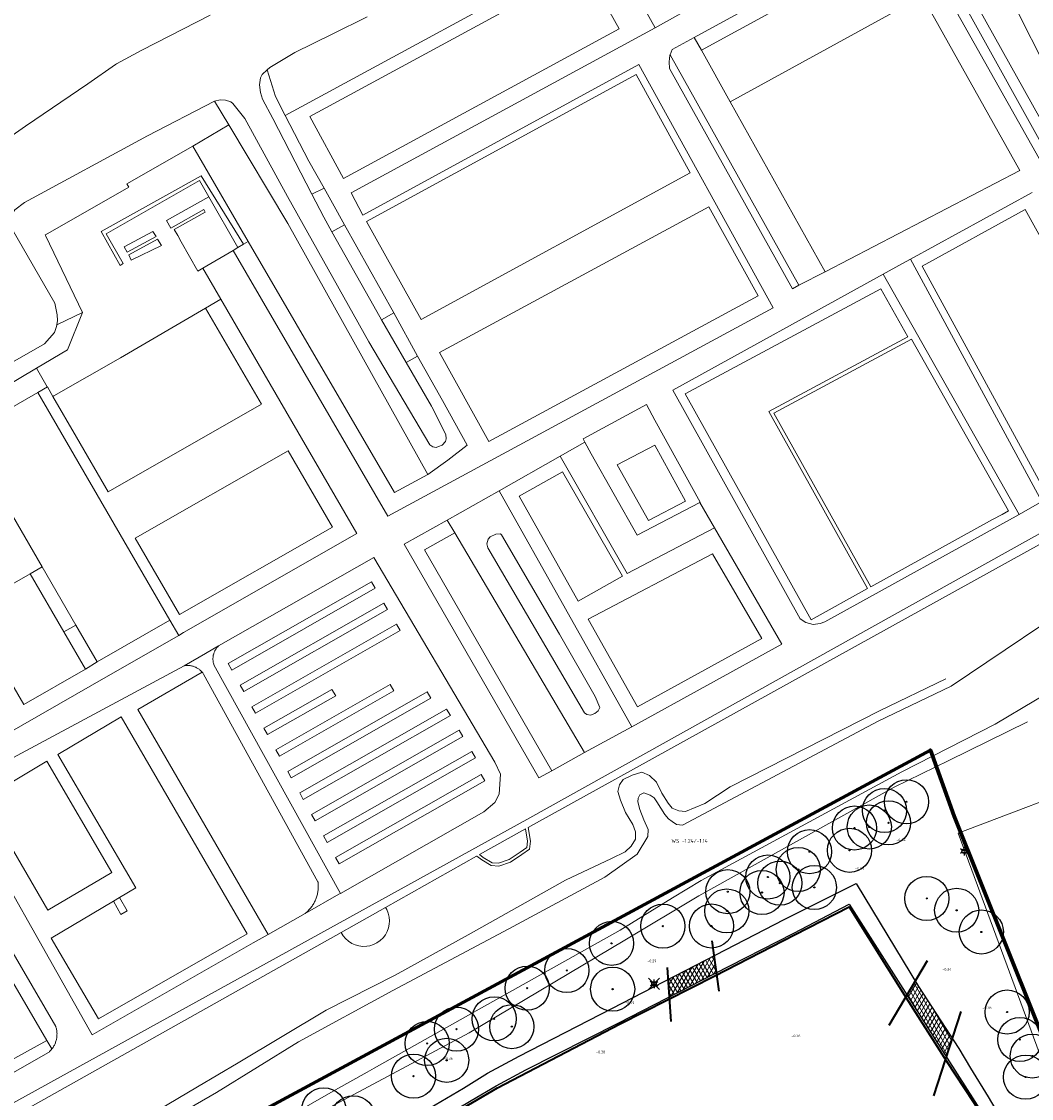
# Model space of a CAD drawing. Header units: metres. Extents: x 108651 to 109770, y 520801 to 521818.
# Tile 52 of 66: x 109207 to 109345, y 521329 to 521475. Entities that reach past the tile are written whole.
import ezdxf
from ezdxf.enums import TextEntityAlignment as Align

# ---------------------------------------------------------------- set-up
doc = ezdxf.new("R2010")
doc.units = ezdxf.units.M
for name, color, linetype, lineweight in [('B-WE-GR-BEPLANTING_CULTUUR_BOSPLANTSOEN-GV', 253, 'Continuous', 18), ('B-WE-GR-BEPLANTING_CULTUUR_HEESTERS-GV', 253, 'Continuous', 18), ('B-WE-GR-BEPLANTING_CULTUUR_VASTE PLANTENVAK-GV', 253, 'Continuous', 18), ('B-WE-GR-BOOM-S', 253, 'Continuous', 25), ('B-WE-GR-BOS_LOOF-GV', 253, 'Continuous', 13), ('B-WE-GR-GRAS-GV', 253, 'Continuous', 13), ('B-WE-GR-GROENVOORZIENING-GV', 253, 'Continuous', 18), ('B-WE-GW-WATERGANG_GREPPEL_INSTEEK-G', 253, 'Continuous', 18), ('B-WE-IE-TERREINAFSCHEIDING_KUNSTMATIG_HEKWERK-G', 253, 'IE-TERREINAFSCHEIDING_KUNSTMATIG-SO', 18), ('B-WE-OG-TERREIN_CULTUURSCHEIDING-GV', 253, 'Continuous', 18), ('B-WE-OG-WATER_SLOOT-GV', 253, 'Continuous', 18), ('B-WE-OV-LICHTMAST-S-200', 253, 'Continuous', 25), ('B-WE-RI-HWA-T25', 253, 'Continuous', 25), ('B-WE-VH-VERHARDING_HALFVERHARDING_GRIND-GV', 253, 'Continuous', 18), ('N-WE-KG-WERKGRENS_FASE 3A-G', 10, 'XX-WERKGRENS_CIRCEL', 70), ('V-WE-IE-TERREINAFSCHEIDING_KUNSTMATIG_HEKWERK_RASTER-G', 30, 'V-IE-TERREINAFSCHEIDING_KUNSTMATIG-SO', 35), ('V-WE-OV-LICHTMAST-S-200', 190, 'Continuous', 25), ('V-WE-VH-KANTVERHARDING-G', 4, 'Continuous', 25), ('V-WE-VH-VERHARDING_ASFALT-A-200', 212, 'Continuous', 18), ('X-XX-AL-T18', 253, 'Continuous', 18)]:
    doc.layers.add(name, color=color, linetype=linetype, lineweight=lineweight)
doc.layers.add('V-WE-OG-HULPLIJN-G', color=50, linetype='Continuous', lineweight=35, plot=False)
doc.styles.add('NLCS-ISO', font='NLCS-ISO.ttf')
doc.styles.add('NLCS-ISO-M200-T18', font='NLCS-ISO.ttf', dxfattribs={"height": 0.36})
doc.styles.add('NLCS-ISO-M200-T25', font='NLCS-ISO.ttf', dxfattribs={"height": 0.5})
doc.linetypes.add('IE-TERREINAFSCHEIDING_KUNSTMATIG-SO', pattern='A,4,[82,NLCS.SHX,S=0.75,R=90,X=0,Y=0],4,-2', length=10)
doc.linetypes.add('V-IE-TERREINAFSCHEIDING_KUNSTMATIG-SO', pattern='A,2,[24,NLCS.SHX,S=0.6,R=0,X=-1,Y=0],2,[82,NLCS.SHX,S=0.75,R=90,X=0,Y=0],2,[24,NLCS.SHX,S=0.6,R=0,X=1,Y=0],2,-2', length=10)
doc.linetypes.add('XX-WERKGRENS_CIRCEL', pattern='A,10,-2.5,[69,NLCS.SHX,S=1,R=0,X=0,Y=0],-2.5', length=15)
pattern_1 = [(60, (0, 0), (-0.4330127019, 0.25), []), (120, (0, 0), (-0.4330127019, -0.25), [])]

# ---------------------------------------------------------------- blocks, each defined once
blk = doc.blocks.new('V-SOV-LICHTMAST-SO')
for p, q in [((3.83, -3.83), (-3.83, 3.83)), ((-3.83, -3.83), (3.83, 3.83)), ((-1.3, 0.75), (-2.6, 1.5)), ((0, 1.5), (0, 3)), ((1.3, 0.75), (2.6, 1.5)), ((-1.3, -0.75), (-2.6, -1.5)), ((0, -1.5), (0, -3)), ((1.3, -0.75), (2.6, -1.5))]:
    blk.add_line(p, q)
at = {"flags": 128}
for points in [[(-1.38, 0.59), (1.38, 0.59)], [(-1.38, -0.59), (1.38, -0.59)]]:
    blk.add_lwpolyline(points, dxfattribs=at)
blk.add_circle((0, 0), 1.5)
at = {"style": 'NLCS-ISO'}
blk.add_attdef('TYPE', text='', height=1.8, dxfattribs=at).set_placement((0, 3), align=Align.BOTTOM_CENTER)
blk = doc.blocks.new('B-SOV-LICHTMAST-SO')
for p, q in [((-1.3, 0.75), (-2.6, 1.5)), ((0, 1.5), (0, 3)), ((1.3, 0.75), (2.6, 1.5)), ((-1.3, -0.75), (-2.6, -1.5)), ((0, -1.5), (0, -3)), ((1.3, -0.75), (2.6, -1.5))]:
    blk.add_line(p, q)
at = {"flags": 128}
for points in [[(-1.38, 0.59), (1.38, 0.59)], [(-1.38, -0.59), (1.38, -0.59)]]:
    blk.add_lwpolyline(points, dxfattribs=at)
blk.add_circle((0, 0), 1.5)
at = {"style": 'NLCS-ISO'}
blk.add_attdef('TYPE', text='', height=1.8, dxfattribs=at).set_placement((0, 3), align=Align.BOTTOM_CENTER)
blk = doc.blocks.new('B-SGR-BOOM_1E GROOTTE')
h = blk.add_hatch(color=0)
edge = h.paths.add_edge_path()
edge.add_arc((0, 0), 0.15, 0, 360)
at = {"color": 0}
for radius in [6, 0.15]:
    blk.add_circle((0, 0), radius, dxfattribs=at)

msp = doc.modelspace()

# ---------------------------------------------------------------- hatches: boundary and pattern name
at = {"layer": 'V-WE-VH-VERHARDING_ASFALT-A-200'}
h = msp.add_hatch(dxfattribs=at)
h.set_pattern_fill('AVH-ASFALT-SO', color=256, scale=0.5, pattern_type=2)
h.set_pattern_definition(pattern_1)
h.paths.add_polyline_path([(109301.43, 521345.54), (109301.77, 521345.72), (109301.46, 521347.99), (109300.37, 521347.42), (109295.19, 521344.77), (109295.36, 521342.41)])
h = msp.add_hatch(dxfattribs=at)
h.set_pattern_fill('AVH-ASFALT-SO', color=256, scale=0.5, pattern_type=2)
h.set_pattern_definition(pattern_1)
h.paths.add_polyline_path([(109329.25, 521343.79), (109328.8, 521344.53), (109327.66, 521342.62), (109327.72, 521342.53), (109333.03, 521334.22), (109333.85, 521336.72)])

# ---------------------------------------------------------------- linework, layer by layer
at = {"layer": 'B-WE-GR-BEPLANTING_CULTUUR_BOSPLANTSOEN-GV', "flags": 128}
for points in [[(109369.95, 521418.59), (109321.72, 521505.04), (109320.52, 521504.34), (109344.53, 521461.06), (109368.55, 521417.78)], [(109290.33, 521487.94), (109286.82, 521486.03), (109293.4, 521474.24), (109296.91, 521476.15)], [(109295.46, 521470.55), (109312.96, 521439.2), (109316.52, 521441.04), (109303.6, 521464.17), (109299.7, 521471.16), (109298.73, 521472.91), (109295.74, 521471.27)], [(109230.52, 521458.1), (109235.42, 521461.03), (109233.5, 521464.23), (109233.48, 521464.23), (109224.38, 521459.53), (109207.65, 521450.48), (109206.34, 521449.46), (109205.87, 521448.79), (109205.65, 521448.37), (109205.61, 521447.83), (109205.95, 521446.82), (109211.77, 521436.75), (109212.07, 521435.16), (109212.14, 521434.41), (109212.04, 521433.81), (109215.55, 521435.5), (109210.49, 521445.99), (109210.46, 521446.06), (109210.49, 521446.08), (109221.81, 521452.55), (109221.56, 521452.98)], [(109230.52, 521458.1), (109238.07, 521445.15), (109257.97, 521411.03), (109262.5, 521413.48), (109243.45, 521447.59), (109235.42, 521461.03)], [(109314.65, 521393.7), (109322.3, 521397.93), (109308.87, 521422.01), (109327.79, 521432.18), (109324.1, 521438.71), (109297.51, 521424.42)], [(109259.56, 521428.7), (109261.11, 521429.57), (109257.85, 521435.43), (109256.2, 521434.51)], [(109215.96, 521386.98), (109217.51, 521387.99), (109214.62, 521392.97), (109213.01, 521392.04)], [(109231.82, 521386.56), (109223.07, 521381.47), (109240.79, 521350.9), (109245.81, 521353.76), (109245.92, 521353.84), (109246.02, 521353.93), (109246.12, 521354.02), (109246.22, 521354.12), (109246.32, 521354.22), (109246.41, 521354.32), (109246.5, 521354.42), (109246.59, 521354.53), (109246.67, 521354.64), (109246.75, 521354.75), (109246.82, 521354.86), (109246.9, 521354.97), (109246.97, 521355.09), (109247.03, 521355.21), (109247.1, 521355.33), (109247.16, 521355.46), (109247.21, 521355.58), (109247.26, 521355.71), (109247.31, 521355.83), (109247.36, 521355.96), (109247.4, 521356.09), (109247.43, 521356.22), (109247.47, 521356.36), (109247.5, 521356.49), (109247.52, 521356.63), (109247.54, 521356.76), (109247.56, 521356.9), (109247.57, 521357.03), (109247.58, 521357.17), (109247.59, 521357.3), (109247.59, 521357.44), (109247.59, 521357.58), (109247.58, 521357.72), (109247.57, 521357.85), (109247.56, 521357.99), (109247.55, 521358.03), (109232, 521386.31), (109232, 521386.31), (109231.94, 521386.4), (109231.88, 521386.48)]]:
    msp.add_lwpolyline(points, close=True, dxfattribs=at)
for points in [[(109321.72, 521505.04), (109369.95, 521418.59), (109374.78, 521421.39), (109373.17, 521424.25), (109363.22, 521441.4), (109354.16, 521456.84), (109346.58, 521468.75), (109342.57, 521476.69)], [(109254.26, 521475.7), (109249.5, 521473.36), (109244.42, 521470.86), (109240.99, 521468.81), (109240.64, 521468.49), (109241.76, 521464.9), (109243.11, 521462.29), (109285.94, 521485.55)]]:
    msp.add_lwpolyline(points, dxfattribs=at)
at = {"layer": 'B-WE-GR-BEPLANTING_CULTUUR_HEESTERS-GV', "flags": 128}
msp.add_lwpolyline([(109279.35, 521373.16), (109283.82, 521375.62), (109266.16, 521405.54), (109262.04, 521403.21)], close=True, dxfattribs=at)
at = {"layer": 'B-WE-GR-BEPLANTING_CULTUUR_VASTE PLANTENVAK-GV', "flags": 128}
for points in [[(109271.24, 521360.65), (109272.1, 521360.58), (109273.57, 521361.08), (109275.06, 521362.09), (109275.94, 521362.73), (109276.05, 521363.57), (109275.76, 521365.25), (109269.54, 521361.76), (109270.04, 521361.37)], [(109256.76, 521354.58), (109252.46, 521352.16), (109250.7, 521351.17), (109250.97, 521350.72), (109251.31, 521350.32), (109251.7, 521349.97), (109252.15, 521349.68), (109252.63, 521349.47), (109253.13, 521349.33), (109253.66, 521349.26), (109254.18, 521349.28), (109254.61, 521349.35), (109255.11, 521349.51), (109255.58, 521349.75), (109256.01, 521350.05), (109256.4, 521350.42), (109256.72, 521350.83), (109256.97, 521351.3), (109257.15, 521351.79), (109257.26, 521352.31), (109257.28, 521352.74), (109257.24, 521353.26), (109257.12, 521353.78), (109256.93, 521354.27)]]:
    msp.add_lwpolyline(points, close=True, dxfattribs=at)
at = {"layer": 'B-WE-GR-BOS_LOOF-GV', "flags": 128}
msp.add_lwpolyline([(109209.45, 521424.63), (109199.56, 521418.96), (109210.04, 521400.89), (109214.62, 521392.97), (109217.51, 521387.99), (109227.4, 521393.66)], close=True, dxfattribs=at)
at = {"layer": 'B-WE-GR-GRAS-GV', "flags": 128}
msp.add_lwpolyline([(109174.7, 521500), (109198.82, 521456.1), (109199.34, 521455.81), (109199.84, 521455.75), (109200.76, 521455.94), (109207.79, 521460.83), (109216.24, 521466.62), (109220.04, 521469.23), (109220.17, 521469.3), (109223.61, 521471.17), (109232.88, 521475.94)], dxfattribs=at)
at = {"layer": 'B-WE-GR-GROENVOORZIENING-GV', "flags": 128}
for points in [[(109237.43, 521444.77), (109231.65, 521454.07), (109218.07, 521446.53), (109220.64, 521441.9), (109221.07, 521442.17), (109218.77, 521446.19), (109231.46, 521453.44), (109232.71, 521451.25), (109236.66, 521444.32)], [(109213.01, 521392.04), (109214.62, 521392.97), (109210.04, 521400.89), (109208.41, 521399.94)], [(109231.82, 521386.56), (109231.76, 521386.62), (109231.69, 521386.7), (109231.62, 521386.77), (109231.54, 521386.84), (109231.46, 521386.9), (109231.38, 521386.97), (109231.3, 521387.02), (109231.22, 521387.08), (109231.13, 521387.13), (109231.04, 521387.18), (109230.95, 521387.23), (109230.85, 521387.27), (109230.76, 521387.31), (109230.66, 521387.34), (109230.57, 521387.38), (109230.47, 521387.4), (109230.37, 521387.43), (109230.27, 521387.45), (109230.17, 521387.46), (109230.07, 521387.47), (109229.97, 521387.48), (109229.86, 521387.48), (109229.76, 521387.48), (109229.66, 521387.48), (109229.56, 521387.47), (109229.46, 521387.46), (109229.36, 521387.44), (109197.99, 521370.62), (109216.84, 521337.25), (109238.76, 521349.74), (109240.79, 521350.9), (109223.07, 521381.47)], [(109220.58, 521355.91), (109222.77, 521357.22), (109212.18, 521375.35), (109220.81, 521380.48), (109237.92, 521350.97), (109217.71, 521339.4), (109211.29, 521350.39), (109219.73, 521355.41)], [(109210.82, 521354.18), (109202, 521369.29), (109210.68, 521374.46), (109219.5, 521359.34)]]:
    msp.add_lwpolyline(points, close=True, dxfattribs=at)
at = {"layer": 'B-WE-GW-WATERGANG_GREPPEL_INSTEEK-G'}
for points in [[(109290.72, 521363.85), (109290.72, 521364.84), (109290.4, 521365.84), (109289.4, 521367.48), (109288.68, 521369.18), (109288.36, 521370.36), (109288.58, 521371.23), (109289.06, 521371.97), (109290.27, 521372.54), (109291.59, 521372.97), (109292.66, 521372.53), (109293.58, 521371.62), (109294.31, 521370.09), (109295.17, 521368.73), (109295.72, 521368.05), (109296.62, 521367.69), (109297.55, 521367.6), (109300.15, 521368.7), (109303.63, 521370.95), (109323.94, 521381.31), (109332.96, 521385.67)], [(109216.14, 521309.19), (109230.9, 521317.39), (109243.97, 521324.59), (109268.13, 521337.49), (109289.28, 521350.12), (109299.34, 521356.16), (109325.94, 521370.92), (109333.35, 521374.57), (109344.04, 521379.83)], [(109210.79, 521297.42), (109209.3, 521299.98), (109208.23, 521302.02), (109206.5, 521304.81), (109204.86, 521306.69), (109203.58, 521308.99), (109203.12, 521311.63), (109204.7, 521314.26), (109208.7, 521316.88), (109216.06, 521321.14), (109223.16, 521325.42), (109231.15, 521330.17), (109236.7, 521333.44), (109248.67, 521340.57), (109258.07, 521345.36), (109268.37, 521351.06), (109281.23, 521358.27), (109287.49, 521361.21), (109289.35, 521362.12), (109290.16, 521362.9), (109290.72, 521363.85)]]:
    msp.add_lwpolyline(points, dxfattribs=at)
at = {"layer": 'B-WE-IE-TERREINAFSCHEIDING_KUNSTMATIG_HEKWERK-G', "flags": 128}
msp.add_lwpolyline([(109357.9, 521304.01), (109358.94, 521302.76), (109361.85, 521303.18), (109383.86, 521311.33), (109388.79, 521313.15), (109389.56, 521315.03), (109390.17, 521316.54), (109386.7, 521335.96), (109380.98, 521363.24), (109376.03, 521372.76), (109377.74, 521373.76), (109374.81, 521379.92), (109334.63, 521364.66), (109356.35, 521305.87)], close=True, dxfattribs=at)
at = {"layer": 'B-WE-OG-TERREIN_CULTUURSCHEIDING-GV', "flags": 128}
for points in [[(109368.55, 521417.78), (109344.53, 521461.06), (109320.52, 521504.34)], [(109325.75, 521491.82), (109366.34, 521419.68)], [(109344.67, 521451.84), (109328.12, 521442.76), (109346.01, 521409.77)], [(109346.91, 521410.27), (109329.75, 521441.81), (109343.75, 521449.5), (109360.97, 521418.4)], [(109364.68, 521416.01), (109276.38, 521366.75), (109188.92, 521318.5), (109190.99, 521314.73), (109192.05, 521315.32), (109191.84, 521315.66), (109190.97, 521317.16), (109205.09, 521325.55), (109250.7, 521351.17), (109252.46, 521352.16), (109256.76, 521354.58), (109269.13, 521361.53), (109269.16, 521361.54), (109269.82, 521361.04), (109271.11, 521360.26), (109272.15, 521360.17), (109273.75, 521360.72), (109275.29, 521361.76), (109276.31, 521362.5), (109276.46, 521363.58), (109276.13, 521365.46), (109276.86, 521365.87), (109369.05, 521416.88)], [(109204.79, 521346.59), (109210.7, 521336.45), (109211.37, 521335.31), (109211.4, 521335.34), (109211.46, 521335.43), (109211.53, 521335.53), (109211.59, 521335.63), (109211.65, 521335.73), (109211.7, 521335.83), (109211.75, 521335.93), (109211.8, 521336.03), (109211.84, 521336.14), (109211.88, 521336.25), (109211.92, 521336.36), (109211.95, 521336.47), (109211.98, 521336.58), (109212, 521336.69), (109212.02, 521336.8), (109212.04, 521336.92), (109212.05, 521337.03), (109212.06, 521337.15), (109212.06, 521337.26), (109212.07, 521337.38), (109212.06, 521337.49), (109212.05, 521337.6), (109212.04, 521337.72), (109212.03, 521337.83), (109212.01, 521337.94), (109211.98, 521338.06), (109211.96, 521338.17), (109211.92, 521338.28), (109211.89, 521338.39), (109194.32, 521368.51)]]:
    msp.add_lwpolyline(points, dxfattribs=at)
for points in [[(109298.73, 521472.91), (109299.7, 521471.16), (109324.1, 521484.52), (109328.01, 521477.53), (109303.6, 521464.17), (109316.52, 521441.04), (109342.99, 521454.8), (109324.88, 521487.22)], [(109236, 521443.93), (109257.07, 521407.81), (109309.46, 521436.14), (109291.2, 521469.21), (109253.65, 521448.74), (109252.08, 521451.79), (109293.4, 521474.24), (109286.82, 521486.03), (109285.94, 521485.55), (109243.11, 521462.29), (109246.33, 521456.09), (109248.38, 521452.41), (109249.52, 521450.37), (109251.17, 521447.41), (109257.85, 521435.43), (109261.11, 521429.57), (109264.49, 521423.52), (109267.86, 521417.47), (109265.21, 521415.43), (109262.5, 521413.48), (109257.97, 521411.03), (109238.07, 521445.15), (109237.43, 521444.77), (109236.66, 521444.32)], [(109299.7, 521471.16), (109303.6, 521464.17), (109328.01, 521477.53), (109324.1, 521484.52)], [(109251.03, 521453.73), (109288.51, 521474.09), (109283.86, 521482.49), (109246.44, 521462.16)], [(109251.03, 521453.73), (109246.44, 521462.16), (109283.86, 521482.49), (109288.51, 521474.09)], [(109295.46, 521470.55), (109295.43, 521470.49), (109295.3, 521469.61), (109295.36, 521468.68), (109312.08, 521438.73), (109312.96, 521439.2)], [(109248.38, 521452.41), (109246.33, 521456.09), (109243.11, 521462.29), (109241.76, 521464.9), (109240.64, 521468.49), (109239.96, 521467.86), (109239.74, 521467.4), (109239.59, 521466.45), (109239.73, 521465.4), (109239.99, 521464.53), (109241.4, 521461.88), (109246.74, 521451.59)], [(109261.57, 521434.55), (109254.14, 521447.87), (109290.81, 521467.85), (109298.18, 521454.5)], [(109261.57, 521434.55), (109298.18, 521454.5), (109290.81, 521467.85), (109254.14, 521447.87)], [(109230.52, 521458.1), (109221.56, 521452.98), (109221.81, 521452.55), (109210.49, 521446.08), (109210.46, 521446.06), (109210.49, 521445.99), (109215.55, 521435.5), (109213.5, 521430.41), (109209.28, 521427.91), (109210.74, 521425.38), (109210.75, 521425.37), (109211.5, 521424.08), (109211.64, 521424.15), (109220.7, 521429.34), (109220.71, 521429.34), (109232.28, 521436.08), (109234.36, 521437.29), (109231.9, 521441.52), (109231.21, 521441.11), (109228.94, 521445.13), (109228.48, 521445.96), (109228.01, 521446.78), (109232.2, 521449.16), (109232.01, 521449.49), (109227.55, 521446.96), (109226.97, 521448.03), (109232.71, 521451.25), (109231.46, 521453.44), (109218.77, 521446.19), (109221.07, 521442.17), (109220.64, 521441.9), (109218.07, 521446.53), (109231.65, 521454.07), (109237.43, 521444.77), (109238.07, 521445.15)], [(109248.38, 521452.41), (109246.74, 521451.59), (109248.37, 521448.45), (109249.46, 521446.49), (109251.17, 521447.41), (109249.52, 521450.37)], [(109231.9, 521441.52), (109236, 521443.93), (109236.66, 521444.32), (109232.71, 521451.25), (109226.97, 521448.03), (109227.55, 521446.96), (109232.01, 521449.49), (109232.2, 521449.16), (109228.01, 521446.78), (109228.48, 521445.96), (109228.94, 521445.13), (109231.21, 521441.11)], [(109270.81, 521417.97), (109264.07, 521430.07), (109300.73, 521449.89), (109307.43, 521437.76)], [(109270.81, 521417.97), (109307.43, 521437.76), (109300.73, 521449.89), (109264.07, 521430.07)], [(109360.97, 521418.4), (109343.75, 521449.5), (109329.75, 521441.81), (109346.91, 521410.27), (109346.97, 521410.3)], [(109257.85, 521435.43), (109251.17, 521447.41), (109249.46, 521446.49), (109255.14, 521436.35), (109256.2, 521434.51)], [(109221.6, 521443.69), (109225.55, 521445.82), (109225.09, 521446.5), (109221.21, 521444.41)], [(109221.6, 521443.69), (109221.21, 521444.41), (109225.09, 521446.5), (109225.55, 521445.82)], [(109222.15, 521442.6), (109226.27, 521444.6), (109225.75, 521445.45), (109221.82, 521443.33)], [(109222.15, 521442.6), (109221.82, 521443.33), (109225.75, 521445.45), (109226.27, 521444.6)], [(109324.41, 521440.71), (109342.9, 521408.02), (109346.01, 521409.77), (109328.12, 521442.76), (109326.96, 521442.12)], [(109342.9, 521408.02), (109324.41, 521440.71), (109295.8, 521424.92), (109313.14, 521393.84), (109313.89, 521393.34), (109314.89, 521393.04), (109315.85, 521393.17), (109316.51, 521393.43)], [(109314.65, 521393.7), (109297.51, 521424.42), (109324.1, 521438.71), (109327.79, 521432.18), (109308.87, 521422.01), (109322.3, 521397.93)], [(109210.75, 521425.37), (109209.45, 521424.63), (109227.4, 521393.66), (109228.61, 521391.58), (109229.26, 521391.95), (109252.83, 521405.43), (109234.36, 521437.29), (109232.28, 521436.08), (109239.86, 521423.01), (109219.02, 521411.1), (109214.71, 521418.55), (109211.5, 521424.08)], [(109215.55, 521435.5), (109212.04, 521433.81), (109212.01, 521433.59), (109211.73, 521432.79), (109210.38, 521431.25), (109205.38, 521428.37), (109202.15, 521426.55), (109202.42, 521426.08), (109203.36, 521424.4), (109204.77, 521425.23), (109209.28, 521427.91), (109213.5, 521430.41)], [(109211.5, 521424.08), (109214.71, 521418.55), (109219.02, 521411.1), (109239.86, 521423.01), (109232.28, 521436.08), (109220.71, 521429.34), (109220.7, 521429.34), (109211.64, 521424.15)], [(109322.74, 521398.17), (109339.31, 521407.34), (109340.59, 521408.04), (109341.47, 521408.53), (109328.26, 521431.86), (109309.55, 521421.81)], [(109322.74, 521398.17), (109309.55, 521421.81), (109328.26, 521431.86), (109341.47, 521408.53), (109340.59, 521408.04), (109339.31, 521407.34)], [(109215.96, 521386.98), (109207.55, 521382.16), (109199.99, 521395.12), (109208.41, 521399.94), (109210.04, 521400.89), (109199.56, 521418.96), (109209.45, 521424.63), (109210.75, 521425.37), (109210.74, 521425.38), (109209.28, 521427.91), (109204.77, 521425.23), (109203.36, 521424.4), (109175.01, 521407.57), (109177.19, 521403.85), (109195.43, 521372.57), (109219.34, 521386.27), (109228.61, 521391.58), (109227.4, 521393.66), (109217.51, 521387.99)], [(109299.49, 521409.66), (109299.52, 521409.68), (109293.39, 521420.84), (109292.23, 521422.99), (109283.61, 521418.33), (109283.87, 521417.86), (109284.72, 521416.28), (109290.96, 521405.2)], [(109299.49, 521409.66), (109290.96, 521405.2), (109284.72, 521416.28), (109283.87, 521417.86), (109280.49, 521415.95), (109289.61, 521399.98), (109301.49, 521406.2)], [(109228.71, 521394.4), (109249.54, 521406.31), (109243.52, 521416.7), (109222.69, 521404.78)], [(109228.71, 521394.4), (109222.69, 521404.78), (109243.52, 521416.7), (109249.54, 521406.31)], [(109288.24, 521414.77), (109293.35, 521417.46), (109297.55, 521409.81), (109292.51, 521407.18)], [(109288.24, 521414.77), (109292.51, 521407.18), (109297.55, 521409.81), (109293.35, 521417.46)], [(109301.49, 521406.2), (109289.61, 521399.98), (109280.49, 521415.95), (109272.18, 521411.25), (109281.21, 521395.2), (109290.24, 521379.15), (109310.66, 521390.38)], [(109282.93, 521396.22), (109274.9, 521410.49), (109280.82, 521413.84), (109288.96, 521399.61)], [(109282.93, 521396.22), (109288.96, 521399.61), (109280.82, 521413.84), (109274.9, 521410.49)], [(109266.16, 521405.54), (109283.82, 521375.62), (109290.24, 521379.15), (109281.21, 521395.2), (109272.18, 521411.25), (109265.14, 521407.26)], [(109279.35, 521373.16), (109262.04, 521403.21), (109266.16, 521405.54), (109265.14, 521407.26), (109259.3, 521403.96), (109277.6, 521372.2)], [(109285.24, 521383.24), (109285.91, 521381.76), (109285.65, 521381.32), (109285.23, 521380.93), (109284.64, 521380.74), (109284.1, 521380.82), (109283.8, 521381.03), (109270.67, 521403.5), (109270.54, 521404.01), (109270.72, 521404.68), (109270.99, 521404.98), (109271.73, 521405.36), (109272.36, 521405.37), (109272.5, 521405.27), (109280.39, 521391.75)], [(109234.03, 521390.14), (109233.96, 521390.07), (109233.89, 521389.99), (109233.82, 521389.92), (109233.76, 521389.84), (109233.71, 521389.76), (109233.65, 521389.68), (109233.6, 521389.59), (109233.55, 521389.51), (109233.51, 521389.42), (109233.47, 521389.33), (109233.43, 521389.24), (109233.4, 521389.14), (109233.37, 521389.05), (109233.34, 521388.95), (109233.32, 521388.86), (109233.3, 521388.76), (109233.29, 521388.66), (109233.28, 521388.56), (109233.27, 521388.46), (109233.27, 521388.36), (109233.27, 521388.27), (109233.28, 521388.17), (109233.29, 521388.07), (109233.3, 521387.97), (109233.32, 521387.87), (109233.34, 521387.78), (109233.37, 521387.68), (109233.4, 521387.59), (109233.4, 521387.57), (109250.61, 521356.48), (109270.1, 521367.58), (109271.61, 521368.84), (109272.18, 521369.96), (109272.36, 521372.69), (109271.62, 521374.31), (109255.13, 521402.18)], [(109291.01, 521381.86), (109284.29, 521393.8), (109301.22, 521402.68), (109307.91, 521391.15)], [(109291.01, 521381.86), (109307.91, 521391.15), (109301.22, 521402.68), (109284.29, 521393.8)], [(109215.96, 521386.98), (109213.01, 521392.04), (109208.41, 521399.94), (109199.99, 521395.12), (109207.55, 521382.16)], [(109235.82, 521386.86), (109235.34, 521387.74), (109254.82, 521398.85), (109255.33, 521397.99)], [(109235.82, 521386.86), (109255.33, 521397.99), (109254.82, 521398.85), (109235.34, 521387.74)], [(109237.45, 521383.93), (109257.03, 521395.1), (109256.52, 521395.97), (109236.96, 521384.81)], [(109237.45, 521383.93), (109236.96, 521384.81), (109256.52, 521395.97), (109257.03, 521395.1)], [(109239.07, 521381), (109238.58, 521381.87), (109258.23, 521393.08), (109258.74, 521392.22)], [(109239.07, 521381), (109258.74, 521392.22), (109258.23, 521393.08), (109238.58, 521381.87)], [(109240.69, 521378.07), (109249.97, 521383.36), (109249.46, 521384.22), (109240.21, 521378.94)], [(109240.69, 521378.07), (109240.21, 521378.94), (109249.46, 521384.22), (109249.97, 521383.36)], [(109242.31, 521375.14), (109241.83, 521376.01), (109257.37, 521384.88), (109257.88, 521384.02)], [(109242.31, 521375.14), (109257.88, 521384.02), (109257.37, 521384.88), (109241.83, 521376.01)], [(109243.93, 521372.21), (109243.45, 521373.08), (109262.39, 521383.89), (109262.9, 521383.03)], [(109243.93, 521372.21), (109262.9, 521383.03), (109262.39, 521383.89), (109243.45, 521373.08)], [(109245.56, 521369.27), (109245.07, 521370.15), (109265.05, 521381.55), (109265.56, 521380.68)], [(109245.56, 521369.27), (109265.56, 521380.68), (109265.05, 521381.55), (109245.07, 521370.15)], [(109220.58, 521355.91), (109221.62, 521354.12), (109220.74, 521353.62), (109219.73, 521355.41), (109211.29, 521350.39), (109217.71, 521339.4), (109237.92, 521350.97), (109220.81, 521380.48), (109212.18, 521375.35), (109222.77, 521357.22)], [(109247.18, 521366.34), (109246.69, 521367.22), (109266.76, 521378.66), (109267.26, 521377.8)], [(109247.18, 521366.34), (109267.26, 521377.8), (109266.76, 521378.66), (109246.69, 521367.22)], [(109248.8, 521363.41), (109248.32, 521364.29), (109268.46, 521375.78), (109268.97, 521374.92)], [(109248.8, 521363.41), (109268.97, 521374.92), (109268.46, 521375.78), (109248.32, 521364.29)], [(109210.82, 521354.18), (109219.5, 521359.34), (109210.68, 521374.46), (109202, 521369.29)], [(109250.42, 521360.48), (109249.94, 521361.35), (109269.74, 521372.65), (109270.23, 521371.78)], [(109250.42, 521360.48), (109270.23, 521371.78), (109269.74, 521372.65), (109249.94, 521361.35)], [(109273.57, 521361.08), (109272.1, 521360.58), (109271.24, 521360.65), (109270.04, 521361.37), (109269.54, 521361.76), (109275.76, 521365.25), (109276.05, 521363.57), (109275.94, 521362.73), (109275.06, 521362.09)], [(109190.28, 521325.23), (109210.7, 521336.45), (109204.79, 521346.59), (109193.21, 521339.96), (109182.63, 521358.1), (109173.91, 521353.11)], [(109220.58, 521355.91), (109219.73, 521355.41), (109220.74, 521353.62), (109221.62, 521354.12)], [(109191.23, 521323.62), (109210.92, 521334.84), (109210.98, 521334.89), (109211.06, 521334.97), (109211.15, 521335.05), (109211.22, 521335.13), (109211.3, 521335.22), (109211.37, 521335.31), (109210.7, 521336.45), (109190.28, 521325.23)]]:
    msp.add_lwpolyline(points, close=True, dxfattribs=at)
at = {"layer": 'B-WE-OG-WATER_SLOOT-GV', "flags": 128}
for points in [[(109232.88, 521475.94), (109223.61, 521471.17), (109220.17, 521469.3), (109220.04, 521469.23), (109216.24, 521466.62), (109207.79, 521460.83), (109200.76, 521455.94), (109199.84, 521455.75), (109199.34, 521455.81), (109198.82, 521456.1), (109174.7, 521500)], [(109342.57, 521476.69), (109346.58, 521468.75)], [(109206.34, 521449.46), (109207.65, 521450.48), (109224.38, 521459.53), (109233.48, 521464.23), (109233.5, 521464.23), (109234.25, 521464.42), (109234.96, 521464.4), (109235.69, 521464.16), (109235.99, 521463.94), (109237.6, 521461.88), (109243.42, 521451.26), (109254.47, 521431.51), (109262.77, 521417.48), (109263.19, 521417.22), (109263.64, 521417.15), (109263.96, 521417.25), (109264.46, 521417.47), (109264.89, 521417.95), (109264.99, 521418.33), (109264.94, 521418.88), (109263.05, 521422.67), (109263.01, 521422.74), (109259.56, 521428.7), (109256.2, 521434.51), (109255.14, 521436.35), (109249.46, 521446.49), (109248.37, 521448.45), (109246.74, 521451.59), (109241.4, 521461.88), (109239.99, 521464.53), (109239.73, 521465.4), (109239.59, 521466.45), (109239.74, 521467.4), (109239.96, 521467.86), (109240.64, 521468.49), (109240.99, 521468.81), (109244.42, 521470.86), (109249.5, 521473.36), (109254.26, 521475.7)], [(109205.38, 521428.37), (109210.38, 521431.25), (109211.73, 521432.79), (109212.01, 521433.59), (109212.04, 521433.81), (109212.14, 521434.41), (109212.07, 521435.16), (109211.77, 521436.75), (109205.95, 521446.82)], [(109339.67, 521379.48), (109345.12, 521382.77), (109346.92, 521383.79), (109348.12, 521384.42), (109349.67, 521385.25), (109351.43, 521386.34), (109353.25, 521387.72), (109364.59, 521394.36), (109379.69, 521402.42), (109381.48, 521403.59), (109382.52, 521403.89), (109378.89, 521412.12), (109368.44, 521406.86), (109353.21, 521397.8), (109333.68, 521384.68)], [(109292.44, 521364.23), (109292.48, 521365.17), (109291.89, 521366.47), (109291.33, 521367.91), (109291.07, 521368.93), (109291.09, 521369.45), (109291.34, 521369.87), (109291.87, 521370.14), (109292.74, 521369.83), (109293.26, 521369.49), (109293.64, 521368.91), (109294.71, 521367.21), (109295.25, 521366.62), (109295.73, 521366.25), (109296.32, 521365.86), (109297.14, 521365.74), (109323.76, 521379.9), (109333.68, 521384.68)], [(109295.79, 521355.88), (109299.69, 521358.25), (109326.96, 521373.02), (109339.67, 521379.48)], [(109292.44, 521364.23), (109290.97, 521361.8), (109286.58, 521358.68), (109273.52, 521351.66), (109257.75, 521343.26), (109244.92, 521336.29), (109233.74, 521329.39), (109220.67, 521321.83), (109206.86, 521314.08), (109205.81, 521313.33), (109205.16, 521312.61), (109204.51, 521311.66), (109204.34, 521310.69)], [(109295.79, 521355.88), (109288.64, 521351.48), (109268.33, 521340.08), (109255.2, 521332.7), (109254.24, 521332.16)], [(109254.24, 521332.16), (109249.94, 521329.74), (109216.03, 521310.3), (109215.47, 521309.96)]]:
    msp.add_lwpolyline(points, dxfattribs=at)
for points in [[(109259.56, 521428.7), (109263.01, 521422.74), (109263.05, 521422.67), (109264.94, 521418.88), (109264.99, 521418.33), (109264.89, 521417.95), (109264.46, 521417.47), (109263.96, 521417.25), (109263.64, 521417.15), (109263.19, 521417.22), (109262.77, 521417.48), (109254.47, 521431.51), (109243.42, 521451.26), (109237.6, 521461.88), (109235.99, 521463.94), (109235.69, 521464.16), (109234.96, 521464.4), (109234.25, 521464.42), (109233.5, 521464.23), (109235.42, 521461.03), (109243.45, 521447.59), (109262.5, 521413.48), (109265.21, 521415.43), (109267.86, 521417.47), (109264.49, 521423.52), (109261.11, 521429.57)], [(109285.24, 521383.24), (109280.39, 521391.75), (109272.5, 521405.27), (109272.36, 521405.37), (109271.73, 521405.36), (109270.99, 521404.98), (109270.72, 521404.68), (109270.54, 521404.01), (109270.67, 521403.5), (109283.8, 521381.03), (109284.1, 521380.82), (109284.64, 521380.74), (109285.23, 521380.93), (109285.65, 521381.32), (109285.91, 521381.76)]]:
    msp.add_lwpolyline(points, close=True, dxfattribs=at)
at = {"layer": 'B-WE-VH-VERHARDING_HALFVERHARDING_GRIND-GV', "flags": 128}
for points in [[(109366.34, 521419.68), (109325.75, 521491.82)], [(109296.91, 521476.15), (109293.4, 521474.24), (109252.08, 521451.79), (109253.65, 521448.74), (109291.2, 521469.21), (109309.46, 521436.14), (109257.07, 521407.81), (109236, 521443.93), (109231.9, 521441.52), (109234.36, 521437.29), (109252.83, 521405.43), (109229.26, 521391.95), (109228.61, 521391.58), (109219.34, 521386.27), (109195.43, 521372.57)], [(109346.01, 521409.77), (109342.9, 521408.02), (109316.51, 521393.43), (109315.85, 521393.17), (109314.89, 521393.04), (109313.89, 521393.34), (109313.14, 521393.84), (109295.8, 521424.92), (109324.41, 521440.71), (109326.96, 521442.12), (109328.12, 521442.76), (109344.67, 521451.84)], [(109188.92, 521318.5), (109276.38, 521366.75), (109364.68, 521416.01)], [(109194.32, 521368.51), (109211.89, 521338.39), (109211.92, 521338.28), (109211.96, 521338.17), (109211.98, 521338.06), (109212.01, 521337.94), (109212.03, 521337.83), (109212.04, 521337.72), (109212.05, 521337.6), (109212.06, 521337.49), (109212.07, 521337.38), (109212.06, 521337.26), (109212.06, 521337.15), (109212.05, 521337.03), (109212.04, 521336.92), (109212.02, 521336.8), (109212, 521336.69), (109211.98, 521336.58), (109211.95, 521336.47), (109211.92, 521336.36), (109211.88, 521336.25), (109211.84, 521336.14), (109211.8, 521336.03), (109211.75, 521335.93), (109211.7, 521335.83), (109211.65, 521335.73), (109211.59, 521335.63), (109211.53, 521335.53), (109211.46, 521335.43), (109211.4, 521335.34), (109211.37, 521335.31), (109211.3, 521335.22), (109211.22, 521335.13), (109211.15, 521335.05), (109211.06, 521334.97), (109210.98, 521334.89), (109210.92, 521334.84), (109191.23, 521323.62)]]:
    msp.add_lwpolyline(points, dxfattribs=at)
for points in [[(109298.73, 521472.91), (109324.88, 521487.22), (109342.99, 521454.8), (109316.52, 521441.04), (109312.96, 521439.2), (109312.08, 521438.73), (109295.36, 521468.68), (109295.3, 521469.61), (109295.43, 521470.49), (109295.46, 521470.55), (109295.74, 521471.27)], [(109299.49, 521409.66), (109301.49, 521406.2), (109310.66, 521390.38), (109290.24, 521379.15), (109283.82, 521375.62), (109279.35, 521373.16), (109277.6, 521372.2), (109259.3, 521403.96), (109265.14, 521407.26), (109272.18, 521411.25), (109280.49, 521415.95), (109283.87, 521417.86), (109283.61, 521418.33), (109292.23, 521422.99), (109293.39, 521420.84), (109299.52, 521409.68)], [(109229.36, 521387.44), (109232.25, 521389.13), (109234.03, 521390.14), (109255.13, 521402.18), (109271.62, 521374.31), (109272.36, 521372.69), (109272.18, 521369.96), (109271.61, 521368.84), (109270.1, 521367.58), (109250.61, 521356.48), (109250.41, 521356.37), (109245.81, 521353.76), (109240.79, 521350.9), (109238.76, 521349.74), (109216.84, 521337.25), (109197.99, 521370.62)], [(109245.81, 521353.76), (109250.41, 521356.37), (109250.61, 521356.48), (109233.4, 521387.57), (109233.4, 521387.59), (109233.37, 521387.68), (109233.34, 521387.78), (109233.32, 521387.87), (109233.3, 521387.97), (109233.29, 521388.07), (109233.28, 521388.17), (109233.27, 521388.27), (109233.27, 521388.36), (109233.27, 521388.46), (109233.28, 521388.56), (109233.29, 521388.66), (109233.3, 521388.76), (109233.32, 521388.86), (109233.34, 521388.95), (109233.37, 521389.05), (109233.4, 521389.14), (109233.43, 521389.24), (109233.47, 521389.33), (109233.51, 521389.42), (109233.55, 521389.51), (109233.6, 521389.59), (109233.65, 521389.68), (109233.71, 521389.76), (109233.76, 521389.84), (109233.82, 521389.92), (109233.89, 521389.99), (109233.96, 521390.07), (109234.03, 521390.14), (109232.25, 521389.13), (109229.36, 521387.44), (109229.46, 521387.46), (109229.56, 521387.47), (109229.66, 521387.48), (109229.76, 521387.48), (109229.86, 521387.48), (109229.97, 521387.48), (109230.07, 521387.47), (109230.17, 521387.46), (109230.27, 521387.45), (109230.37, 521387.43), (109230.47, 521387.4), (109230.57, 521387.38), (109230.66, 521387.34), (109230.76, 521387.31), (109230.85, 521387.27), (109230.95, 521387.23), (109231.04, 521387.18), (109231.13, 521387.13), (109231.22, 521387.08), (109231.3, 521387.02), (109231.38, 521386.97), (109231.46, 521386.9), (109231.54, 521386.84), (109231.62, 521386.77), (109231.69, 521386.7), (109231.76, 521386.62), (109231.82, 521386.56), (109231.88, 521386.48), (109231.94, 521386.4), (109232, 521386.31), (109232, 521386.31), (109247.55, 521358.03), (109247.56, 521357.99), (109247.57, 521357.85), (109247.58, 521357.72), (109247.59, 521357.58), (109247.59, 521357.44), (109247.59, 521357.3), (109247.58, 521357.17), (109247.57, 521357.03), (109247.56, 521356.9), (109247.54, 521356.76), (109247.52, 521356.63), (109247.5, 521356.49), (109247.47, 521356.36), (109247.43, 521356.22), (109247.4, 521356.09), (109247.36, 521355.96), (109247.31, 521355.83), (109247.26, 521355.71), (109247.21, 521355.58), (109247.16, 521355.46), (109247.1, 521355.33), (109247.03, 521355.21), (109246.97, 521355.09), (109246.9, 521354.97), (109246.82, 521354.86), (109246.75, 521354.75), (109246.67, 521354.64), (109246.59, 521354.53), (109246.5, 521354.42), (109246.41, 521354.32), (109246.32, 521354.22), (109246.22, 521354.12), (109246.12, 521354.02), (109246.02, 521353.93), (109245.92, 521353.84)]]:
    msp.add_lwpolyline(points, close=True, dxfattribs=at)
at = {"layer": 'N-WE-KG-WERKGRENS_FASE 3A-G', "flags": 128}
msp.add_lwpolyline([(109325.99, 521089.89), (109318.98, 521087.1), (109317.76, 521090.31), (109323.36, 521094.59), (109238.45, 521245.38), (109219.99, 521235.57), (109207.97, 521226.88), (109134.35, 521188.29), (109146.68, 521162.04), (109133.2, 521154.37), (109125.14, 521169.62), (109118.97, 521166.63), (109096.88, 521210.77), (109081.12, 521240.82), (109089.41, 521256.9), (109098.84, 521261), (109100.77, 521257.63, 0.463993), (109111.29, 521254.28), (109161.48, 521279.68), (109182.49, 521274.19), (109197.38, 521282.23), (109207.41, 521265.02), (109222.74, 521273.13), (109202.68, 521306.82), (109330.85, 521375.96), (109334.1, 521366.96), (109359.35, 521304.01), (109395.92, 521316.77), (109395.01, 521304.65), (109407.22, 521303.04), (109419.65, 521302.28), (109418.21, 521287.56), (109409.71, 521288.41), (109419.01, 521237.75), (109418.56, 521234.86), (109426.45, 521234.18), (109428.1, 521222.07), (109422.35, 521222.2), (109444.16, 521149.25), (109444.21, 521130.53), (109415.06, 521119), (109417.94, 521109.02), (109389.8, 521098.73), (109393.22, 521089.13), (109386.12, 521086.75), (109367.93, 521091.65), (109364.11, 521102.44)], format="xyb", close=True, dxfattribs=at)
at = {"layer": 'V-WE-IE-TERREINAFSCHEIDING_KUNSTMATIG_HEKWERK_RASTER-G'}
msp.add_lwpolyline([(109236.31, 521280.24), (109231.22, 521291.34), (109225.82, 521302.75), (109236.29, 521308.97), (109248.74, 521316.29), (109261.47, 521323.85), (109268.56, 521328.04), (109271.97, 521330.04), (109276.05, 521332.17), (109288.67, 521338.72), (109301.54, 521345.25), (109312.37, 521350.83), (109319.79, 521354.66), (109327.57, 521342.26), (109333.04, 521333.67), (109336.69, 521328.09), (109338.28, 521325.54), (109339.74, 521322.87), (109341.11, 521320.14), (109342.38, 521317.3), (109343.65, 521314.27), (109349.58, 521301.68), (109354.31, 521291.88)], dxfattribs=at)
at = {"layer": 'V-WE-OG-HULPLIJN-G', "flags": 128}
for points in [[(109302.13, 521343.17), (109301.18, 521350.02)], [(109295.6, 521339.04), (109295.08, 521346.4)], [(109325.24, 521338.55), (109330.47, 521347.33)], [(109331.31, 521328.93), (109335.05, 521340.42)]]:
    msp.add_lwpolyline(points, dxfattribs=at)
at = {"layer": 'V-WE-VH-KANTVERHARDING-G'}
for points in [[(109260.4, 521325.88), (109267.33, 521330), (109270.63, 521332), (109274.91, 521334.35), (109287.5, 521340.82), (109300.37, 521347.42), (109310.96, 521352.91), (109320.77, 521357.84), (109329.25, 521343.79), (109334.73, 521335.36), (109336.32, 521332.71), (109338.72, 521328.79), (109340.91, 521325.05), (109343.15, 521321.39), (109344.9, 521317.41), (109347.4, 521311.95), (109349.72, 521306.46), (109351.44, 521304.14), (109354.85, 521299.24), (109358.49, 521290.64), (109361.21, 521284.9), (109362.84, 521285.45), (109366.26, 521286.64)], [(109240.3, 521271.41), (109240.2, 521271.58), (109238.32, 521275.33), (109236.03, 521280.21), (109230.77, 521291.28), (109225.51, 521302.79), (109236.16, 521309.18), (109248.66, 521316.57), (109268.37, 521328.31), (109271.81, 521330.28), (109275.84, 521332.47), (109288.49, 521338.87), (109301.43, 521345.54), (109312.27, 521351.05), (109319.79, 521355), (109327.72, 521342.53), (109333.12, 521334.08), (109336.9, 521328.19), (109338.46, 521325.67), (109339.93, 521323.01), (109341.25, 521320.23), (109342.56, 521317.4), (109343.91, 521314.43), (109349.79, 521301.79)]]:
    msp.add_lwpolyline(points, dxfattribs=at)

# ---------------------------------------------------------------- block references
at = {"layer": 'B-WE-GR-BOOM-S', "xscale": 0.5, "yscale": 0.5, "zscale": 0.5}
for p in [(109327.6, 521368.94), (109324.61, 521367.75), (109320.52, 521365.37), (109322.54, 521365.51), (109325.14, 521366.08), (109314.41, 521362.15), (109319.86, 521362.34), (109312.88, 521359.73), (109308.75, 521358.7), (109310.38, 521357.87), (109303.29, 521356.71), (109307.94, 521356.6), (109315.07, 521357.29), (109330.35, 521355.79), (109303.15, 521354.09), (109334.42, 521354.18), (109294.47, 521352.02), (109301.07, 521352.04), (109337.78, 521351.23), (109287.49, 521349.68), (109281.4, 521346), (109276, 521343.58), (109287.63, 521343.45), (109341.28, 521340.34), (109271.53, 521339.42), (109266.39, 521338.01), (109273.92, 521338.35), (109262.4, 521336.07), (109343.01, 521336.6), (109344.71, 521334.35), (109265.06, 521333.77), (109260.56, 521331.62), (109343.79, 521331.49), (109248.34, 521327.03), (109252.35, 521325.95)]:
    msp.add_blockref('B-SGR-BOOM_1E GROOTTE', p, dxfattribs=at)
at = {"layer": 'B-WE-OV-LICHTMAST-S-200', "xscale": 0.2, "yscale": 0.2}
msp.add_blockref('B-SOV-LICHTMAST-SO', (109335.44, 521362.22, -0.36), dxfattribs=at)
at = {"layer": 'V-WE-OV-LICHTMAST-S-200', "xscale": 0.2, "yscale": 0.2}
msp.add_blockref('V-SOV-LICHTMAST-SO', (109293.26, 521344.18, -0.37), dxfattribs=at)

# ---------------------------------------------------------------- texts
at = {"layer": 'X-XX-AL-T18', "linetype": 'Continuous', "lineweight": 18, "char_height": 0.36, "attachment_point": 8, "style": 'NLCS-ISO-M200-T18'}
for s, insert in [('-0.44', (109326.85, 521363.58, -0.44)), ('-0.49', (109321.23, 521359.68, -0.49)), ('-0.29', (109292.97, 521347.11, -0.29)), ('-0.34', (109333.1, 521345.97, -0.34)), ('-0.49', (109289.97, 521341.43, -0.49)), ('-0.28', (109338.54, 521340.73, -0.28)), ('-0.26', (109312.56, 521336.92, -0.26)), ('-0.38', (109286.01, 521334.72, -0.38)), ('-0.36', (109265.29, 521333.83, -0.36))]:
    msp.add_mtext(s, dxfattribs=dict(at, insert=insert))

# ---------------------------------------------------------------- next in the draw order: texts
at = {"layer": 'B-WE-RI-HWA-T25', "insert": (109295.63, 521363.87), "char_height": 0.5, "attachment_point": 1, "style": 'NLCS-ISO-M200-T25', "bg_fill": 3, "box_fill_scale": 1.5, "bg_fill_color": 256, "bg_fill_transparency": 0}
msp.add_mtext_dynamic_manual_height_columns('WS -1.24/-1.14', width=5.0013, gutter_width=2.5, heights=[0], dxfattribs=at)

doc.saveas('drawing.dxf')
